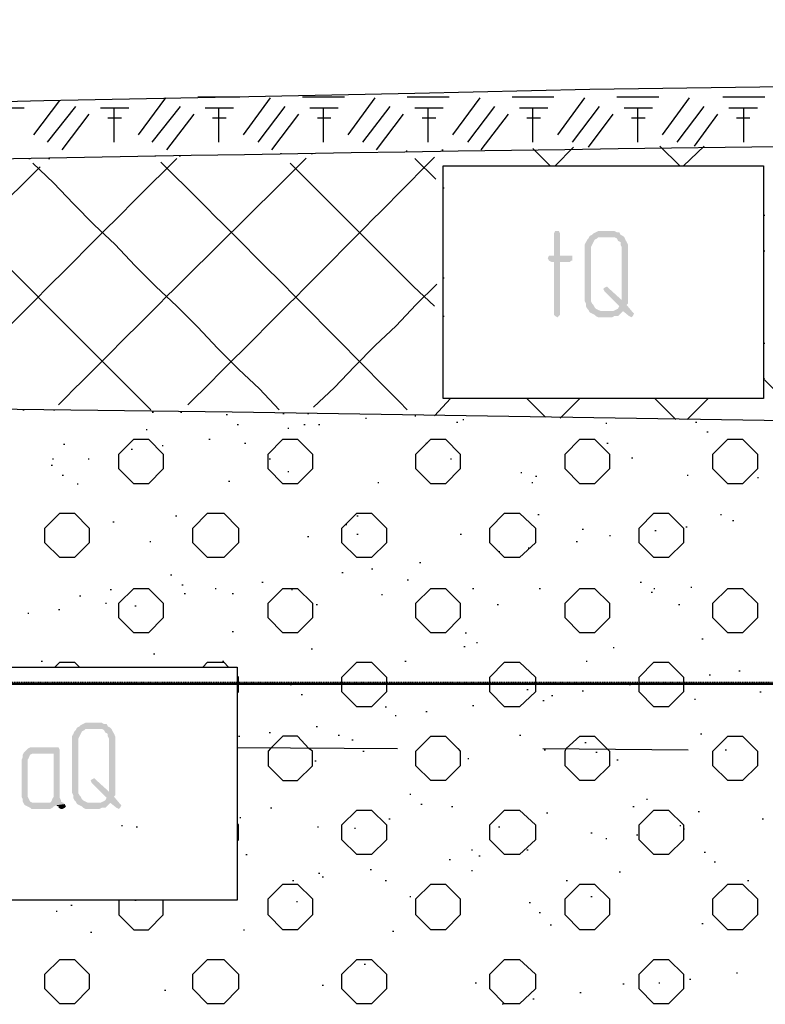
# Model space of a CAD drawing. Header units: millimetres. Extents: x -93479 to 1057970, y -66333 to 172656.
# Tile 91 of 145: x 188511 to 191073, y 48878 to 52262. Entities that reach past the tile are written whole.
import ezdxf

# ---------------------------------------------------------------- set-up
doc = ezdxf.new("R2010")
doc.units = ezdxf.units.MM
doc.linetypes.add('01 Штриховая _4 мм_', pattern=[6, 3.5, -2.5])
doc.layers.add('PDF _Геометрия', color=7, linetype='Continuous')
doc.layers.add('PDF _Сплошная заливка', color=7, linetype='Continuous')
doc.layers.add('РАЗМЕРЫ', color=7, linetype='Continuous', lineweight=9)

# ---------------------------------------------------------------- blocks, each defined once
blk = doc.blocks.new('геология2')
at = {"layer": 'PDF _Сплошная заливка', "transparency": 33554559}
for points in [[(36.8722, -9.8551), (36.8688, -9.8551), (36.8672, -9.8584), (36.8672, -9.8884), (36.8605, -9.8884), (36.8588, -9.8918), (36.8605, -9.8951), (36.8638, -9.8968), (36.8672, -9.8968), (36.8672, -9.9684), (36.8688, -9.9701), (36.8722, -9.9718), (36.8738, -9.9701), (36.8755, -9.9684), (36.8755, -9.8968), (36.8888, -9.8968), (36.8905, -9.8951), (36.8922, -9.8951), (36.8922, -9.8884), (36.8755, -9.8884), (36.8755, -9.8584), (36.8738, -9.8551)], [(36.9155, -9.8618), (36.9138, -9.8651), (36.9122, -9.8668), (36.9105, -9.8701), (36.9088, -9.8734), (36.9088, -9.9501), (36.9105, -9.9534), (36.9105, -9.9568), (36.9122, -9.9601), (36.9138, -9.9618), (36.9155, -9.9651), (36.9338, -9.9634), (36.9305, -9.9634), (36.9272, -9.9618), (36.9238, -9.9601), (36.9222, -9.9584), (36.9205, -9.9551), (36.9188, -9.9534), (36.9172, -9.9501), (36.9172, -9.8768), (36.9188, -9.8734), (36.9205, -9.8701), (36.9222, -9.8668), (36.9255, -9.8651), (36.9272, -9.8634), (36.9422, -9.8634)], [(36.9422, -9.8551), (36.9272, -9.8551), (36.9238, -9.8568), (36.9205, -9.8584), (36.9188, -9.8601), (36.9155, -9.8618), (36.9422, -9.8634), (36.9488, -9.8634), (36.9522, -9.8651), (36.9538, -9.8684), (36.9572, -9.8701), (36.9572, -9.8734), (36.9588, -9.8768), (36.9588, -9.9484), (36.9672, -9.9501), (36.9672, -9.8734), (36.9655, -9.8701), (36.9638, -9.8668), (36.9622, -9.8634), (36.9605, -9.8618), (36.9572, -9.8601), (36.9555, -9.8568), (36.9522, -9.8568), (36.9488, -9.8551), (36.9455, -9.8551)], [(36.9388, -9.9301), (36.9355, -9.9318), (36.9338, -9.9334), (36.9355, -9.9368), (36.9555, -9.9568), (36.9538, -9.9601), (36.9505, -9.9618), (36.9472, -9.9634), (36.9605, -9.9634), (36.9688, -9.9701), (36.9722, -9.9718), (36.9738, -9.9701), (36.9755, -9.9668), (36.9738, -9.9651), (36.9655, -9.9551), (36.9672, -9.9534), (36.9672, -9.9501), (36.9588, -9.9484), (36.9405, -9.9318)], [(36.9472, -9.9634), (36.9338, -9.9634), (36.9155, -9.9651), (36.9188, -9.9668), (36.9222, -9.9684), (36.9238, -9.9701), (36.9272, -9.9718), (36.9455, -9.9718), (36.9488, -9.9701), (36.9538, -9.9701), (36.9555, -9.9684), (36.9588, -9.9651), (36.9605, -9.9634)], [(36.2488, -10.5201), (36.2338, -10.5201), (36.2305, -10.5218), (36.2272, -10.5234), (36.2255, -10.5251), (36.2222, -10.5268), (36.2488, -10.5284), (36.2555, -10.5284), (36.2588, -10.5301), (36.2605, -10.5334), (36.2638, -10.5351), (36.2638, -10.5384), (36.2655, -10.5418), (36.2655, -10.6134), (36.2738, -10.6151), (36.2738, -10.5384), (36.2722, -10.5351), (36.2705, -10.5318), (36.2688, -10.5284), (36.2672, -10.5268), (36.2638, -10.5251), (36.2622, -10.5218), (36.2588, -10.5218), (36.2555, -10.5201), (36.2522, -10.5201)], [(36.2222, -10.5268), (36.2205, -10.5301), (36.2188, -10.5318), (36.2172, -10.5351), (36.2155, -10.5384), (36.2155, -10.6151), (36.2172, -10.6184), (36.2172, -10.6218), (36.2188, -10.6251), (36.2205, -10.6268), (36.2222, -10.6301), (36.2405, -10.6284), (36.2372, -10.6284), (36.2338, -10.6268), (36.2305, -10.6251), (36.2288, -10.6234), (36.2272, -10.6201), (36.2255, -10.6184), (36.2238, -10.6151), (36.2238, -10.5418), (36.2255, -10.5384), (36.2272, -10.5351), (36.2288, -10.5318), (36.2322, -10.5301), (36.2338, -10.5284), (36.2488, -10.5284)], [(36.1505, -10.5601), (36.1488, -10.5634), (36.1488, -10.5668), (36.1472, -10.5701), (36.1472, -10.6201), (36.1488, -10.6234), (36.1488, -10.6268), (36.1505, -10.6301), (36.1522, -10.6318), (36.1555, -10.6334), (36.1588, -10.6351), (36.1605, -10.6368), (36.1855, -10.6368), (36.1888, -10.6351), (36.1905, -10.6334), (36.1938, -10.6318), (36.2055, -10.6301), (36.2038, -10.6284), (36.1622, -10.6284), (36.1588, -10.6268), (36.1572, -10.6234), (36.1555, -10.6201), (36.1555, -10.5701), (36.1572, -10.5668), (36.1588, -10.5634), (36.1622, -10.5618), (36.1905, -10.5618)], [(36.1938, -10.5534), (36.1588, -10.5534), (36.1555, -10.5551), (36.1522, -10.5584), (36.1505, -10.5601), (36.1905, -10.5618), (36.1905, -10.6201), (36.1888, -10.6234), (36.1872, -10.6268), (36.1855, -10.6284), (36.1655, -10.6284), (36.2038, -10.6284), (36.2005, -10.6268), (36.2005, -10.6251), (36.1988, -10.6218), (36.1988, -10.5568), (36.1972, -10.5534), (36.1955, -10.5534)], [(36.2455, -10.5951), (36.2422, -10.5968), (36.2405, -10.5984), (36.2422, -10.6018), (36.2622, -10.6218), (36.2605, -10.6251), (36.2572, -10.6268), (36.2538, -10.6284), (36.2672, -10.6284), (36.2755, -10.6351), (36.2788, -10.6368), (36.2805, -10.6351), (36.2822, -10.6318), (36.2805, -10.6301), (36.2722, -10.6201), (36.2738, -10.6184), (36.2738, -10.6151), (36.2655, -10.6134), (36.2472, -10.5968)], [(36.2055, -10.6301), (36.1938, -10.6318), (36.1972, -10.6334), (36.1972, -10.6351), (36.2005, -10.6368), (36.2022, -10.6368), (36.2055, -10.6351), (36.2072, -10.6334)], [(36.2538, -10.6284), (36.2405, -10.6284), (36.2222, -10.6301), (36.2255, -10.6318), (36.2288, -10.6334), (36.2305, -10.6351), (36.2338, -10.6368), (36.2522, -10.6368), (36.2555, -10.6351), (36.2605, -10.6351), (36.2622, -10.6334), (36.2655, -10.6301), (36.2672, -10.6284)]]:
    blk.add_hatch(color=7, dxfattribs=at).paths.add_polyline_path(points)
at = {"layer": 'PDF _Геометрия', "color": 7, "lineweight": 25}
for points in [[(32.2955, -9.7884), (33.4172, -9.7568), (33.8622, -9.7418), (34.2705, -9.7284), (34.6488, -9.7168), (34.9988, -9.7068), (35.3222, -9.6984), (35.6238, -9.6918), (35.9088, -9.6851), (36.1772, -9.6784), (36.4322, -9.6734), (36.6788, -9.6684), (36.9155, -9.6634), (37.1455, -9.6601), (37.3722, -9.6568), (37.5938, -9.6551), (37.8155, -9.6534), (38.0372, -9.6534), (40.1688, -9.6501), (40.6022, -9.6501)], [(36.1638, -9.7251), (36.1988, -9.6784)], [(36.3055, -9.7251), (36.3422, -9.6751)], [(36.3855, -9.6734), (36.4422, -9.6734)], [(36.4472, -9.7251), (36.4838, -9.6751)], [(36.5272, -9.6734), (36.5838, -9.6734)], [(36.5888, -9.7251), (36.6255, -9.6751)], [(36.6688, -9.6734), (36.7255, -9.6734)], [(36.7305, -9.7251), (36.7672, -9.6751)], [(36.8105, -9.6734), (36.8672, -9.6734)], [(36.8722, -9.7251), (36.9088, -9.6751)], [(36.9522, -9.6734), (37.0088, -9.6734)], [(37.0138, -9.7251), (37.0505, -9.6751)], [(37.0955, -9.6734), (37.1522, -9.6734)], [(36.1122, -9.6884), (36.1505, -9.6884)], [(36.1822, -9.7351), (36.2205, -9.6868)], [(36.2538, -9.6884), (36.2922, -9.6884)], [(36.2722, -9.7351), (36.2722, -9.6884)], [(36.3238, -9.7351), (36.3622, -9.6868)], [(36.3955, -9.6884), (36.4338, -9.6884)], [(36.4138, -9.7351), (36.4138, -9.6884)], [(36.4672, -9.7351), (36.5038, -9.6868)], [(36.5372, -9.6884), (36.5755, -9.6884)], [(36.5555, -9.7351), (36.5555, -9.6884)], [(36.6088, -9.7351), (36.6455, -9.6868)], [(36.6788, -9.6884), (36.7172, -9.6884)], [(36.6972, -9.7351), (36.6972, -9.6884)], [(36.7505, -9.7351), (36.7872, -9.6868)], [(36.8205, -9.6884), (36.8588, -9.6884)], [(36.8388, -9.7351), (36.8388, -9.6884)], [(36.8922, -9.7351), (36.9288, -9.6868)], [(36.9622, -9.6884), (37.0005, -9.6884)], [(36.9805, -9.7351), (36.9805, -9.6884)], [(37.0338, -9.7351), (37.0705, -9.6868)], [(37.1038, -9.6884), (37.1422, -9.6884)], [(37.1238, -9.7351), (37.1238, -9.6884)], [(36.2022, -9.7451), (36.2388, -9.6968)], [(36.2638, -9.7018), (36.2822, -9.7018)], [(36.3438, -9.7451), (36.3805, -9.6968)], [(36.4055, -9.7018), (36.4238, -9.7018)], [(36.4855, -9.7451), (36.5222, -9.6968)], [(36.5472, -9.7018), (36.5655, -9.7018)], [(36.6272, -9.7451), (36.6638, -9.6968)], [(36.6888, -9.7018), (36.7072, -9.7018)], [(36.7688, -9.7451), (36.8055, -9.6968)], [(36.8305, -9.7018), (36.8488, -9.7018)], [(36.9138, -9.7418), (36.9472, -9.6968)], [(36.9722, -9.7018), (36.9905, -9.7018)], [(37.0572, -9.7401), (37.0888, -9.6968)], [(37.1138, -9.7018), (37.1322, -9.7018)], [(36.6672, -9.7468), (36.6688, -9.7468)], [(36.7155, -9.7451), (36.7172, -9.7451)], [(36.8622, -9.7668), (36.8388, -9.7434)], [(36.8688, -9.7668), (36.8938, -9.7418)], [(37.0372, -9.7668), (37.0105, -9.7401)], [(37.0422, -9.7668), (37.0705, -9.7401)], [(36.1572, -9.7568), (36.1588, -9.7568)], [(36.1838, -9.7568), (36.1855, -9.7568)], [(36.3272, -9.7534), (36.3288, -9.7534)], [(36.3605, -9.7534), (36.3622, -9.7534)], [(36.4972, -9.7501), (36.4988, -9.7501)], [(36.5388, -9.7501), (36.5405, -9.7501)], [(36.7072, -9.7851), (36.6788, -9.7568)], [(36.3222, -10.0968), (36.2955, -10.0701), (36.2672, -10.0418), (36.2388, -10.0134), (36.2122, -9.9868), (36.1838, -9.9584), (36.1555, -9.9301), (36.1272, -9.9018), (36.1005, -9.8751), (36.0722, -9.8468), (36.0438, -9.8184), (36.0172, -9.7918), (35.9888, -9.7634)], [(36.0038, -9.9351), (36.0322, -9.9084), (36.0605, -9.8801), (36.0888, -9.8518), (36.1155, -9.8234), (36.1438, -9.7968), (36.1722, -9.7684)], [(36.4955, -10.0968), (36.4688, -10.0684), (36.4405, -10.0418), (36.4122, -10.0134), (36.3855, -9.9851), (36.3572, -9.9568), (36.3288, -9.9301), (36.3005, -9.9018), (36.2738, -9.8734), (36.2455, -9.8468), (36.2172, -9.8184), (36.1905, -9.7901), (36.1622, -9.7634)], [(36.7055, -9.9568), (36.6772, -9.9301), (36.6488, -9.9018), (36.6205, -9.8734), (36.5938, -9.8468), (36.5655, -9.8184), (36.5372, -9.7901), (36.5105, -9.7634)], [(36.7172, -9.7968), (36.7188, -9.7968)], [(37.1505, -9.8334), (37.1522, -9.8334)], [(37.1505, -9.8818), (37.1522, -9.8818)], [(36.7172, -9.9184), (36.7188, -9.9184)], [(36.5422, -10.0934), (36.5705, -10.0668), (36.5972, -10.0384), (36.6255, -10.0101), (36.6538, -9.9834), (36.6805, -9.9551), (36.7088, -9.9268)], [(36.7172, -9.9701), (36.7188, -9.9701)], [(37.1505, -10.0068), (37.1522, -10.0068)], [(37.1505, -10.0551), (37.1522, -10.0551)], [(37.2072, -10.1118), (37.1788, -10.0834), (37.1522, -10.0568)], [(40.6022, -10.2718), (40.1688, -10.2401), (39.9255, -10.2251), (39.6638, -10.2084), (39.3905, -10.1918), (39.1105, -10.1751), (38.8305, -10.1601), (38.5538, -10.1468), (38.2888, -10.1351), (38.0372, -10.1268), (37.1805, -10.1118), (36.4322, -10.1001), (35.7772, -10.0918), (35.2038, -10.0834), (34.6955, -10.0784), (34.2372, -10.0751), (33.8172, -10.0718), (33.4172, -10.0718), (33.5355, -10.0718)], [(36.7055, -10.1051), (36.7272, -10.0818)], [(36.8555, -10.1068), (36.8305, -10.0818)], [(36.8755, -10.1084), (36.9022, -10.0818)], [(37.0322, -10.1101), (37.0038, -10.0818)], [(37.0472, -10.1101), (37.0755, -10.0818)], [(36.1488, -10.0968), (36.1505, -10.0968)], [(36.1905, -10.0968), (36.1922, -10.0968)], [(36.3238, -10.1001), (36.3255, -10.1001)], [(36.3622, -10.1001), (36.3638, -10.1001)], [(36.4238, -10.1034), (36.4255, -10.1034)], [(36.5005, -10.1018), (36.5022, -10.1018)], [(36.5338, -10.1018), (36.5355, -10.1018)], [(36.6788, -10.1051), (36.6805, -10.1051)], [(36.4388, -10.1168), (36.4405, -10.1168)], [(36.5288, -10.1168), (36.5305, -10.1168)], [(36.5488, -10.1168), (36.5505, -10.1168)], [(36.6122, -10.1084), (36.6138, -10.1084)], [(36.7355, -10.1134), (36.7372, -10.1134)], [(36.7438, -10.1101), (36.7455, -10.1101)], [(36.9372, -10.1151), (36.9388, -10.1151)], [(37.0588, -10.1134), (37.0605, -10.1134)], [(36.3155, -10.1234), (36.3172, -10.1234)], [(36.5072, -10.1218), (36.5088, -10.1218)], [(37.0738, -10.1268), (37.0755, -10.1268)], [(36.2038, -10.1434), (36.2055, -10.1434)], [(36.3372, -10.1451), (36.3388, -10.1451)], [(36.4005, -10.1368), (36.4022, -10.1368)], [(36.4488, -10.1418), (36.4505, -10.1418)], [(36.6938, -10.1418), (36.6955, -10.1418)], [(36.9388, -10.1418), (36.9405, -10.1418)], [(36.2955, -10.1501), (36.2972, -10.1501)], [(36.1872, -10.1718), (36.1888, -10.1718)], [(36.1888, -10.1634), (36.1905, -10.1634)], [(36.2372, -10.1634), (36.2388, -10.1634)], [(36.4822, -10.1634), (36.4838, -10.1634)], [(36.7272, -10.1634), (36.7288, -10.1634)], [(36.9722, -10.1618), (36.9738, -10.1618)], [(36.2022, -10.1851), (36.2038, -10.1851)], [(36.5072, -10.1801), (36.5088, -10.1801)], [(36.8222, -10.1818), (36.8238, -10.1818)], [(36.8422, -10.1868), (36.8438, -10.1868)], [(37.0472, -10.1851), (37.0488, -10.1851)], [(36.2222, -10.1968), (36.2238, -10.1968)], [(36.4272, -10.1934), (36.4288, -10.1934)], [(36.6288, -10.1951), (36.6305, -10.1951)], [(36.8372, -10.1951), (36.8388, -10.1951)], [(37.1422, -10.1884), (37.1438, -10.1884)], [(36.3555, -10.2401), (36.3572, -10.2401)], [(36.6005, -10.2401), (36.6022, -10.2401)], [(36.8455, -10.2384), (36.8472, -10.2384)], [(37.0922, -10.2384), (37.0938, -10.2384)], [(36.2705, -10.2484), (36.2722, -10.2484)], [(36.5855, -10.2518), (36.5872, -10.2518)], [(37.1088, -10.2468), (37.1105, -10.2468)], [(36.6005, -10.2651), (36.6022, -10.2651)], [(36.7405, -10.2651), (36.7422, -10.2651)], [(36.9055, -10.2584), (36.9072, -10.2584)], [(36.9422, -10.2668), (36.9438, -10.2668)], [(37.0038, -10.2601), (37.0055, -10.2601)], [(37.0455, -10.2551), (37.0472, -10.2551)], [(36.3205, -10.2751), (36.3222, -10.2751)], [(36.5338, -10.2684), (36.5355, -10.2684)], [(36.8972, -10.2751), (36.8988, -10.2751)], [(36.7922, -10.2884), (36.7938, -10.2884)], [(36.8322, -10.2834), (36.8338, -10.2834)], [(36.6855, -10.3034), (36.6872, -10.3034)], [(36.3488, -10.3201), (36.3505, -10.3201)], [(36.5805, -10.3168), (36.5822, -10.3168)], [(36.6205, -10.3118), (36.6222, -10.3118)], [(36.3638, -10.3334), (36.3655, -10.3334)], [(36.4722, -10.3301), (36.4738, -10.3301)], [(36.6688, -10.3268), (36.6705, -10.3268)], [(36.9838, -10.3301), (36.9855, -10.3301)], [(36.2672, -10.3401), (36.2688, -10.3401)], [(36.3672, -10.3451), (36.3688, -10.3451)], [(36.4088, -10.3384), (36.4105, -10.3384)], [(36.4322, -10.3451), (36.4338, -10.3451)], [(36.5122, -10.3401), (36.5138, -10.3401)], [(36.6338, -10.3468), (36.6355, -10.3468)], [(36.7572, -10.3384), (36.7588, -10.3384)], [(36.8472, -10.3384), (36.8488, -10.3384)], [(36.9988, -10.3434), (37.0005, -10.3434)], [(37.0022, -10.3384), (37.0038, -10.3384)], [(37.0522, -10.3368), (37.0538, -10.3368)], [(36.2255, -10.3484), (36.2272, -10.3484)], [(36.2605, -10.3584), (36.2622, -10.3584)], [(36.5455, -10.3601), (36.5472, -10.3601)], [(36.7905, -10.3601), (36.7922, -10.3601)], [(37.0355, -10.3601), (37.0372, -10.3601)], [(36.1555, -10.3718), (36.1572, -10.3718)], [(36.1972, -10.3668), (36.1988, -10.3668)], [(36.3005, -10.3618), (36.3022, -10.3618)], [(36.4322, -10.3968), (36.4338, -10.3968)], [(36.7472, -10.3984), (36.7488, -10.3984)], [(36.7622, -10.4118), (36.7638, -10.4118)], [(37.0672, -10.4068), (37.0688, -10.4068)], [(36.3255, -10.4268), (36.3272, -10.4268)], [(36.5388, -10.4201), (36.5405, -10.4201)], [(36.7455, -10.4168), (36.7472, -10.4168)], [(36.9472, -10.4184), (36.9488, -10.4184)], [(36.1738, -10.4368), (36.1755, -10.4368)], [(36.1922, -10.4451), (36.1988, -10.4384), (36.2188, -10.4384), (36.2255, -10.4451)], [(36.3922, -10.4451), (36.3988, -10.4384), (36.4205, -10.4384), (36.4272, -10.4451)], [(36.4188, -10.4368), (36.4205, -10.4368)], [(36.6655, -10.4368), (36.6672, -10.4368)], [(36.9105, -10.4368), (36.9122, -10.4368)], [(37.1172, -10.4501), (37.1188, -10.4501)], [(36.4388, -10.4801), (36.4405, -10.4784), (36.4405, -10.4584), (36.4388, -10.4568)], [(37.0772, -10.4551), (37.0788, -10.4551)], [(36.5105, -10.4684), (36.5122, -10.4684)], [(36.8305, -10.4751), (36.8322, -10.4751)], [(36.9055, -10.4768), (36.9072, -10.4768)], [(36.9688, -10.4684), (36.9705, -10.4684)], [(37.1455, -10.4784), (37.1472, -10.4784)], [(36.5255, -10.4818), (36.5272, -10.4818)], [(36.8522, -10.4901), (36.8538, -10.4901)], [(36.8638, -10.4834), (36.8655, -10.4834)], [(37.0572, -10.4884), (37.0588, -10.4884)], [(36.6388, -10.4984), (36.6405, -10.4984)], [(36.6938, -10.5051), (36.6955, -10.5051)], [(36.7572, -10.4968), (36.7588, -10.4968)], [(36.6522, -10.5101), (36.6538, -10.5101)], [(36.4822, -10.5334), (36.4838, -10.5334)], [(36.5455, -10.5251), (36.5472, -10.5251)], [(36.4405, -10.5384), (36.4422, -10.5384)], [(36.5755, -10.5368), (36.5772, -10.5368)], [(36.5938, -10.5434), (36.5955, -10.5434)], [(36.8205, -10.5368), (36.8222, -10.5368)], [(36.9088, -10.5468), (36.9105, -10.5468)], [(37.0655, -10.5351), (37.0672, -10.5351)], [(36.4388, -10.5534), (36.6555, -10.5551)], [(36.6088, -10.5584), (36.6105, -10.5584)], [(36.8522, -10.5551), (37.0488, -10.5568)], [(36.8538, -10.5568), (36.8555, -10.5568)], [(36.9238, -10.5601), (36.9255, -10.5601)], [(37.0988, -10.5568), (37.1005, -10.5568)], [(36.5438, -10.5718), (36.5455, -10.5718)], [(36.7505, -10.5684), (36.7522, -10.5684)], [(36.9522, -10.5701), (36.9538, -10.5701)], [(36.6722, -10.6168), (36.6738, -10.6168)], [(36.9922, -10.6234), (36.9938, -10.6234)], [(36.4838, -10.6351), (36.4855, -10.6351)], [(36.6872, -10.6301), (36.6888, -10.6301)], [(36.7288, -10.6334), (36.7305, -10.6334)], [(36.9738, -10.6334), (36.9755, -10.6334)], [(36.4422, -10.6484), (36.4438, -10.6484)], [(36.6438, -10.6501), (36.6455, -10.6501)], [(36.8572, -10.6418), (36.8588, -10.6418)], [(37.0622, -10.6401), (37.0638, -10.6401)], [(37.1488, -10.6501), (37.1505, -10.6501)], [(36.2822, -10.6591), (36.2838, -10.6591)], [(36.3022, -10.6608), (36.3038, -10.6608)], [(36.4388, -10.6801), (36.4405, -10.6784), (36.4405, -10.6584), (36.4388, -10.6568)], [(36.5472, -10.6608), (36.5488, -10.6608)], [(36.5972, -10.6625), (36.5988, -10.6625)], [(36.7922, -10.6608), (36.7938, -10.6608)], [(37.0372, -10.6591), (37.0388, -10.6591)], [(37.0422, -10.6634), (37.0438, -10.6634)], [(36.9172, -10.6691), (36.9188, -10.6691)], [(36.9372, -10.6768), (36.9388, -10.6768)], [(36.9788, -10.6718), (36.9805, -10.6718)], [(36.7555, -10.6918), (36.7572, -10.6918)], [(36.8305, -10.6918), (36.8322, -10.6918)], [(36.4505, -10.6984), (36.4522, -10.6984)], [(36.7255, -10.7051), (36.7272, -10.7051)], [(36.7655, -10.7001), (36.7672, -10.7001)], [(37.0705, -10.6951), (37.0722, -10.6951)], [(36.6188, -10.7184), (36.6205, -10.7184)], [(37.0838, -10.7084), (37.0855, -10.7084)], [(36.5488, -10.7234), (36.5505, -10.7234)], [(36.5538, -10.7284), (36.5555, -10.7284)], [(36.7555, -10.7201), (36.7572, -10.7201)], [(36.9555, -10.7218), (36.9572, -10.7218)], [(36.5138, -10.7334), (36.5155, -10.7334)], [(36.6388, -10.7334), (36.6405, -10.7334)], [(36.8838, -10.7334), (36.8855, -10.7334)], [(37.1288, -10.7334), (37.1305, -10.7334)], [(36.6722, -10.7551), (36.6738, -10.7551)], [(36.9172, -10.7551), (36.9188, -10.7551)], [(36.2138, -10.7668), (36.2155, -10.7668)], [(36.2788, -10.7601), (36.2788, -10.7801), (36.2988, -10.8001), (36.3188, -10.8001), (36.3388, -10.7801), (36.3388, -10.7601)], [(36.3005, -10.7601), (36.3022, -10.7601)], [(36.5188, -10.7618), (36.5205, -10.7618)], [(36.8338, -10.7634), (36.8355, -10.7634)], [(36.1938, -10.7751), (36.1955, -10.7751)], [(36.8472, -10.7768), (36.8488, -10.7768)], [(36.8622, -10.7934), (36.8638, -10.7934)], [(37.0672, -10.7918), (37.0688, -10.7918)], [(36.2405, -10.8034), (36.2422, -10.8034)], [(36.4472, -10.8001), (36.4488, -10.8001)], [(36.6488, -10.8018), (36.6505, -10.8018)], [(36.6105, -10.8468), (36.6122, -10.8468)], [(37.1138, -10.8584), (37.1155, -10.8584)], [(36.5538, -10.8751), (36.5555, -10.8751)], [(36.7605, -10.8718), (36.7622, -10.8718)], [(36.9605, -10.8734), (36.9622, -10.8734)], [(37.0088, -10.8718), (37.0105, -10.8718)], [(37.0505, -10.8668), (37.0522, -10.8668)], [(36.3405, -10.8818), (36.3422, -10.8818)], [(36.9022, -10.8851), (36.9038, -10.8851)], [(36.7972, -10.9001), (36.7988, -10.9001)], [(36.8388, -10.8934), (36.8405, -10.8934)]]:
    blk.add_lwpolyline(points, dxfattribs=at)
blk.add_lwpolyline([(38.0372, -9.7334, 0.007915), (33.4172, -9.8351), (33.5355, -9.8351)], format="xyb", dxfattribs=at)
for points in [[(36.7172, -9.9251), (36.7172, -9.7668), (37.1505, -9.7668), (37.1505, -10.0818), (36.7172, -10.0818)], [(36.2788, -10.1768), (36.2788, -10.1568), (36.2988, -10.1368), (36.3188, -10.1368), (36.3388, -10.1568), (36.3388, -10.1768), (36.3188, -10.1968), (36.2988, -10.1968)], [(36.4805, -10.1768), (36.4805, -10.1568), (36.5005, -10.1368), (36.5205, -10.1368), (36.5405, -10.1568), (36.5405, -10.1768), (36.5205, -10.1968), (36.5005, -10.1968)], [(36.6805, -10.1768), (36.6805, -10.1568), (36.7005, -10.1368), (36.7205, -10.1368), (36.7405, -10.1568), (36.7405, -10.1768), (36.7205, -10.1968), (36.7005, -10.1968)], [(36.8822, -10.1768), (36.8822, -10.1568), (36.9022, -10.1368), (36.9222, -10.1368), (36.9422, -10.1568), (36.9422, -10.1768), (36.9222, -10.1968), (36.9022, -10.1968)], [(37.0822, -10.1768), (37.0822, -10.1568), (37.1022, -10.1368), (37.1222, -10.1368), (37.1422, -10.1568), (37.1422, -10.1768), (37.1222, -10.1968), (37.1022, -10.1968)], [(36.1788, -10.2768), (36.1788, -10.2568), (36.1988, -10.2368), (36.2188, -10.2368), (36.2388, -10.2568), (36.2388, -10.2768), (36.2188, -10.2968), (36.1988, -10.2968)], [(36.3788, -10.2768), (36.3788, -10.2568), (36.3988, -10.2368), (36.4205, -10.2368), (36.4405, -10.2568), (36.4405, -10.2768), (36.4205, -10.2968), (36.3988, -10.2968)], [(36.5805, -10.2768), (36.5805, -10.2568), (36.6005, -10.2368), (36.6205, -10.2368), (36.6405, -10.2568), (36.6405, -10.2768), (36.6205, -10.2968), (36.6005, -10.2968)], [(36.7805, -10.2768), (36.7805, -10.2568), (36.8005, -10.2368), (36.8205, -10.2368), (36.8422, -10.2568), (36.8422, -10.2768), (36.8205, -10.2968), (36.8005, -10.2968)], [(36.9822, -10.2768), (36.9822, -10.2568), (37.0022, -10.2368), (37.0222, -10.2368), (37.0422, -10.2568), (37.0422, -10.2768), (37.0222, -10.2968), (37.0022, -10.2968)], [(36.2788, -10.3784), (36.2788, -10.3584), (36.2988, -10.3384), (36.3188, -10.3384), (36.3388, -10.3584), (36.3388, -10.3784), (36.3188, -10.3984), (36.2988, -10.3984)], [(36.4805, -10.3784), (36.4805, -10.3584), (36.5005, -10.3384), (36.5205, -10.3384), (36.5405, -10.3584), (36.5405, -10.3784), (36.5205, -10.3984), (36.5005, -10.3984)], [(36.6805, -10.3784), (36.6805, -10.3584), (36.7005, -10.3384), (36.7205, -10.3384), (36.7405, -10.3584), (36.7405, -10.3784), (36.7205, -10.3984), (36.7005, -10.3984)], [(36.8822, -10.3784), (36.8822, -10.3584), (36.9022, -10.3384), (36.9222, -10.3384), (36.9422, -10.3584), (36.9422, -10.3784), (36.9222, -10.3984), (36.9022, -10.3984)], [(37.0822, -10.3784), (37.0822, -10.3584), (37.1022, -10.3384), (37.1222, -10.3384), (37.1422, -10.3584), (37.1422, -10.3784), (37.1222, -10.3984), (37.1022, -10.3984)], [(36.5805, -10.4784), (36.5805, -10.4584), (36.6005, -10.4384), (36.6205, -10.4384), (36.6405, -10.4584), (36.6405, -10.4784), (36.6205, -10.4984), (36.6005, -10.4984)], [(36.7805, -10.4784), (36.7805, -10.4584), (36.8005, -10.4384), (36.8205, -10.4384), (36.8422, -10.4584), (36.8422, -10.4784), (36.8205, -10.4984), (36.8005, -10.4984)], [(36.9822, -10.4784), (36.9822, -10.4584), (37.0022, -10.4384), (37.0222, -10.4384), (37.0422, -10.4584), (37.0422, -10.4784), (37.0222, -10.4984), (37.0022, -10.4984)], [(36.0055, -10.6018), (36.0055, -10.4451), (36.4388, -10.4451), (36.4388, -10.7601), (36.0055, -10.7601)], [(36.4805, -10.5784), (36.5005, -10.5984), (36.5205, -10.5984), (36.5405, -10.5784), (36.5405, -10.5584), (36.5355, -10.5551), (36.5205, -10.5384), (36.5005, -10.5384), (36.4838, -10.5551), (36.4805, -10.5584)], [(36.6805, -10.5784), (36.6805, -10.5584), (36.6838, -10.5551), (36.7005, -10.5384), (36.7205, -10.5384), (36.7372, -10.5551), (36.7405, -10.5584), (36.7405, -10.5784), (36.7205, -10.5984), (36.7005, -10.5984)], [(36.8822, -10.5784), (36.8822, -10.5584), (36.8838, -10.5551), (36.9022, -10.5384), (36.9222, -10.5384), (36.9388, -10.5551), (36.9422, -10.5584), (36.9422, -10.5784), (36.9222, -10.5984), (36.9022, -10.5984)], [(37.0822, -10.5784), (37.0822, -10.5584), (37.0838, -10.5568), (37.1022, -10.5384), (37.1222, -10.5384), (37.1405, -10.5568), (37.1422, -10.5584), (37.1422, -10.5784), (37.1222, -10.5984), (37.1022, -10.5984)], [(36.5805, -10.6784), (36.5805, -10.6584), (36.6005, -10.6384), (36.6205, -10.6384), (36.6405, -10.6584), (36.6405, -10.6784), (36.6205, -10.6984), (36.6005, -10.6984)], [(36.7805, -10.6784), (36.7805, -10.6584), (36.8005, -10.6384), (36.8205, -10.6384), (36.8422, -10.6584), (36.8422, -10.6784), (36.8205, -10.6984), (36.8005, -10.6984)], [(36.9822, -10.6784), (36.9822, -10.6584), (37.0022, -10.6384), (37.0222, -10.6384), (37.0422, -10.6584), (37.0422, -10.6784), (37.0222, -10.6984), (37.0022, -10.6984)], [(36.4805, -10.7801), (36.4805, -10.7584), (36.5005, -10.7384), (36.5205, -10.7384), (36.5405, -10.7584), (36.5405, -10.7801), (36.5205, -10.8001), (36.5005, -10.8001)], [(36.6805, -10.7801), (36.6805, -10.7584), (36.7005, -10.7384), (36.7205, -10.7384), (36.7405, -10.7584), (36.7405, -10.7801), (36.7205, -10.8001), (36.7005, -10.8001)], [(36.8822, -10.7801), (36.8822, -10.7584), (36.9022, -10.7384), (36.9222, -10.7384), (36.9422, -10.7584), (36.9422, -10.7801), (36.9222, -10.8001), (36.9022, -10.8001)], [(37.0822, -10.7801), (37.0822, -10.7584), (37.1022, -10.7384), (37.1222, -10.7384), (37.1422, -10.7584), (37.1422, -10.7801), (37.1222, -10.8001), (37.1022, -10.8001)], [(36.1788, -10.8801), (36.1788, -10.8601), (36.1988, -10.8401), (36.2188, -10.8401), (36.2388, -10.8601), (36.2388, -10.8801), (36.2188, -10.9001), (36.1988, -10.9001)], [(36.3788, -10.8801), (36.3788, -10.8601), (36.3988, -10.8401), (36.4205, -10.8401), (36.4405, -10.8601), (36.4405, -10.8801), (36.4205, -10.9001), (36.3988, -10.9001)], [(36.5805, -10.8801), (36.5805, -10.8601), (36.6005, -10.8401), (36.6205, -10.8401), (36.6405, -10.8601), (36.6405, -10.8801), (36.6205, -10.9001), (36.6005, -10.9001)], [(36.7805, -10.8801), (36.7805, -10.8601), (36.8005, -10.8401), (36.8205, -10.8401), (36.8422, -10.8601), (36.8422, -10.8801), (36.8205, -10.9001), (36.8005, -10.9001)], [(36.9822, -10.8801), (36.9822, -10.8601), (37.0022, -10.8401), (37.0222, -10.8401), (37.0422, -10.8601), (37.0422, -10.8801), (37.0222, -10.9001), (37.0022, -10.9001)]]:
    blk.add_lwpolyline(points, close=True, dxfattribs=at)
for centre, start, end in [((69.858, -43.4243), 134.85783, 135.42793), ((69.8647, -43.5909), 134.57207, 135.14217), ((2.8713, 23.5774), 314.85783, 315.42793), ((2.8347, -43.4293), 44.57207, 45.14217)]:
    blk.add_arc(centre, 47.4953, start, end, dxfattribs=at)

msp = doc.modelspace()

# ---------------------------------------------------------------- linework, layer by layer
at = {"layer": 'PDF _Геометрия', "color": 7, "linetype": '01 Штриховая _4 мм_', "lineweight": 25}
msp.add_lwpolyline([(168936.2, 55229.8), (198237.4, 55229.8), (198237.4, 49984.4), (168936.2, 49984.4)], close=True, dxfattribs=at)
at = {"layer": 'РАЗМЕРЫ', "color": 7, "lineweight": 50}
msp.add_lwpolyline([(192960.8, 49979.2), (169241.2, 49979.2), (169241.2, 35533.9), (177200, 35533.9), (177200, 49979.2)], dxfattribs=at)

# ---------------------------------------------------------------- block references
at = {"color": 7, "xscale": 2541.29606099, "yscale": 2541.29606099, "zscale": 2541.29606099}
msp.add_blockref('геология2', (96656.3, 76580.5), dxfattribs=at)

doc.saveas('drawing.dxf')
